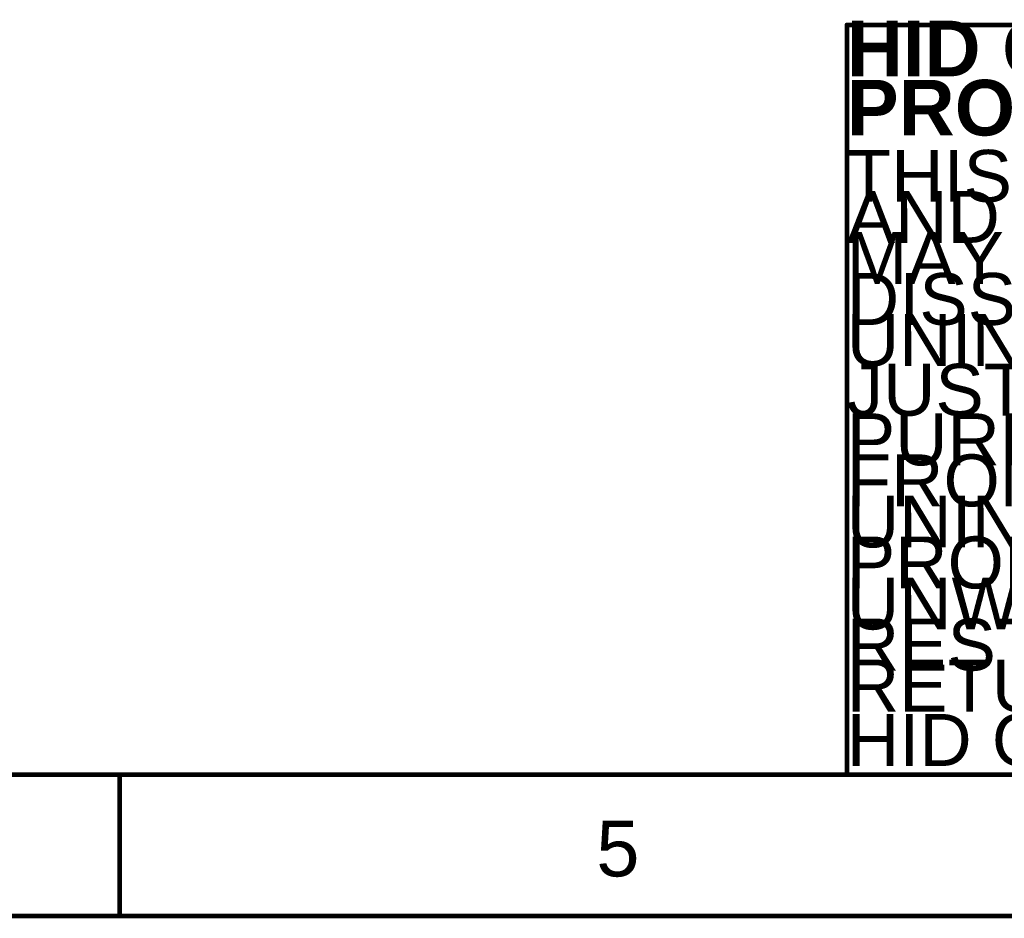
# Model space of a CAD drawing. Header units: inches. Extents: x -6 to 11.2, y -2.2 to 8.3.
# Tile 13 of 256: x -0.1 to 2, y -2.2 to -0.3. Entities that reach past the tile are written whole.
import ezdxf

# ---------------------------------------------------------------- set-up
doc = ezdxf.new("R2010")
doc.units = ezdxf.units.IN
doc.header["$MEASUREMENT"] = 0
doc.layers.add('Frame', color=216, linetype='Continuous')
doc.layers.add('Notes', color=56, linetype='Continuous')
doc.styles.add('Arial', font='txt', dxfattribs={"height": 0.2})
doc.styles.add('Arial_Bold', font='txt', dxfattribs={"height": 0.2})

msp = doc.modelspace()

# ---------------------------------------------------------------- linework, layer by layer
at = {"layer": 'Frame'}
for points in [[(-5.7308, -1.8683, 0.00984, 0.00984, 0), (10.1692, -1.8683, 0.00984, 0.00984, 0)], [(0.1092, -2.1683, 0.00984, 0.00984, 0), (0.1092, -1.8683, 0.00984, 0.00984, 0)], [(-6.0278, -2.1683, 0.00984, 0.00984, 0), (10.4692, -2.1683, 0.00984, 0.00984, 0)]]:
    msp.add_lwpolyline(points, format="xyseb", dxfattribs=at)
for points in [[(0.1068, -1.8683, 0.00492, 0.00492, 1), (0.1117, -1.8683, 0.00492, 0.00492, 1)], [(0.1068, -2.1683, 0.00492, 0.00492, 1), (0.1117, -2.1683, 0.00492, 0.00492, 1)]]:
    msp.add_lwpolyline(points, format="xyseb", close=True, dxfattribs=at)
at = {"layer": 'Notes'}
for points in [[(1.6543, -0.276, 0.00984, 0.00984, 0), (10.1692, -0.276, 0.00984, 0.00984, 0)], [(1.6543, -0.276, 0.00984, 0.00984, 0), (1.6543, -1.8683, 0.00984, 0.00984, 0)]]:
    msp.add_lwpolyline(points, format="xyseb", dxfattribs=at)
for points in [[(1.6519, -0.276, 0.00492, 0.00492, 1), (1.6568, -0.276, 0.00492, 0.00492, 1)], [(1.6519, -0.276, 0.00492, 0.00492, 1), (1.6568, -0.276, 0.00492, 0.00492, 1)], [(1.6519, -1.8683, 0.00492, 0.00492, 1), (1.6568, -1.8683, 0.00492, 0.00492, 1)]]:
    msp.add_lwpolyline(points, format="xyseb", close=True, dxfattribs=at)

# ---------------------------------------------------------------- texts
at = {"layer": 'Frame', "style": 'Arial'}
msp.add_text('5', height=0.1181, dxfattribs=at).set_placement((1.1219, -2.0843))
at = {"layer": 'Notes'}
for s, height, style, p in [('HID GLOBAL CONFIDENTIA AND', 0.11811, 'Arial_Bold', (1.6543, -0.3851)), ('PROPRIETARY INFORMATION', 0.11811, 'Arial_Bold', (1.6543, -0.5108)), ('THIS DOCUMENT CONTAINS CONFIDENTIAL', 0.110236, 'Arial', (1.6543, -0.6517)), ('AND PROPRIETARY INFOMRATION, WHICH', 0.110236, 'Arial', (1.6543, -0.7388)), ('MAY NOT BE DUPLICATED, PUBLISHED,', 0.110236, 'Arial', (1.6543, -0.8259)), ('DISSEMINATED OR DISCLOSED TO', 0.110236, 'Arial', (1.6543, -0.9131)), ('UNINTENDED THIRD PARTY RECIPIENTS [OR', 0.110236, 'Arial', (1.6543, -1.0002)), ('JUST: “THIRD PARTIES”] OR USED FOR ANY', 0.110236, 'Arial', (1.6543, -1.1058)), ('PURPOSE, WITHOUT WRITTEN PERMISSION', 0.110236, 'Arial', (1.6543, -1.2113)), ('FROM HID GLOBAL. IF YOU ARE AN', 0.110236, 'Arial', (1.6543, -1.2984)), ('UNINTENDED RECIPIENT OF THIS', 0.110236, 'Arial', (1.6543, -1.3856)), ('PROPRIETARY INFORMATION OR ARE', 0.110236, 'Arial', (1.6543, -1.4727)), ('UNWILLING TO ACCEPT THE ABOVE', 0.110236, 'Arial', (1.6543, -1.5599)), ('RESTRICTIONS, PLEASE IMMEDIATELY', 0.110236, 'Arial', (1.6543, -1.647)), ('RETURN THIS DOCUMENT TO:', 0.110236, 'Arial', (1.6543, -1.7342)), ('HID GLOBAL CORPORATION.', 0.110236, 'Arial', (1.6543, -1.8496))]:
    msp.add_text(s, height=height, rotation=360, dxfattribs=dict(at, style=style)).set_placement(p)

doc.saveas('drawing.dxf')
